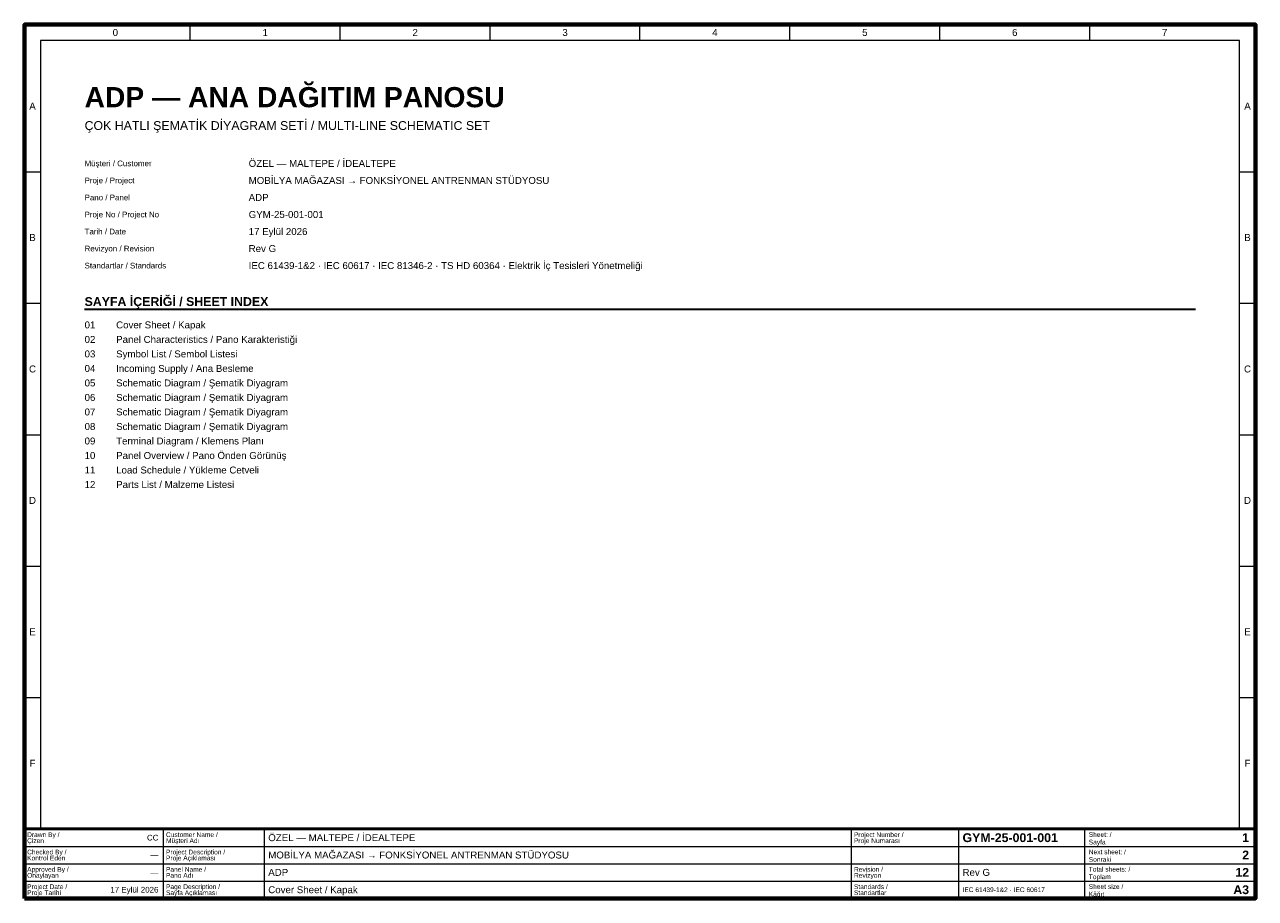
# Paper-space layout '01 Cover Sheet - Kapak' of a CAD drawing. Header units: millimetres. Extents: x 20 to 410, y 10 to 287.
import ezdxf
from ezdxf.enums import TextEntityAlignment as Align

# ---------------------------------------------------------------- set-up
doc = ezdxf.new("R2010")
doc.units = ezdxf.units.MM
for name, color, linetype, lineweight in [('E-SEMA-ANTET', 7, 'Continuous', 50), ('E-SEMA-YAZI', 7, 'Continuous', 18), ('E-SEMA-ZON', 8, 'Continuous', 18)]:
    doc.layers.add(name, color=color, linetype=linetype, lineweight=lineweight)
doc.styles.add('GYM', font='arial.ttf')
doc.styles.add('GYM-B', font='arialbd.ttf')

psp = doc.layouts.new('01 Cover Sheet - Kapak')

# ---------------------------------------------------------------- linework, layer by layer
at = {"layer": 'E-SEMA-ANTET', "lineweight": 35}
psp.add_line((39, 196.8), (391, 196.8), dxfattribs=at)
at = {"layer": 'E-SEMA-ANTET', "lineweight": 18}
for p, q in [((64, 10), (64, 32)), ((96, 10), (96, 32)), ((282, 10), (282, 32)), ((316, 10), (316, 32)), ((356, 10), (356, 32)), ((20, 26.5), (410, 26.5)), ((20, 21), (410, 21)), ((20, 15.5), (410, 15.5))]:
    psp.add_line(p, q, dxfattribs=at)
at = {"layer": 'E-SEMA-ANTET', "lineweight": 70}
psp.add_lwpolyline([(20, 10), (410, 10), (410, 287), (20, 287)], close=True, dxfattribs=at)
at = {"layer": 'E-SEMA-ANTET', "lineweight": 50}
psp.add_lwpolyline([(20, 10), (410, 10), (410, 32), (20, 32)], close=True, dxfattribs=at)
at = {"layer": 'E-SEMA-ZON', "lineweight": 18}
for p, q in [((72.5, 282), (72.5, 287)), ((120, 282), (120, 287)), ((167.5, 282), (167.5, 287)), ((215, 282), (215, 287)), ((262.5, 282), (262.5, 287)), ((310, 282), (310, 287)), ((357.5, 282), (357.5, 287)), ((20, 240.33), (25, 240.33)), ((405, 240.33), (410, 240.33)), ((20, 198.67), (25, 198.67)), ((405, 198.67), (410, 198.67)), ((20, 157), (25, 157)), ((405, 157), (410, 157)), ((20, 115.33), (25, 115.33)), ((405, 115.33), (410, 115.33)), ((20, 73.67), (25, 73.67)), ((405, 73.67), (410, 73.67)), ((72.5, 32), (72.5, 32)), ((120, 32), (120, 32)), ((167.5, 32), (167.5, 32)), ((215, 32), (215, 32)), ((262.5, 32), (262.5, 32)), ((310, 32), (310, 32)), ((357.5, 32), (357.5, 32))]:
    psp.add_line(p, q, dxfattribs=at)
psp.add_lwpolyline([(25, 32), (405, 32), (405, 282), (25, 282)], close=True, dxfattribs=at)

# ---------------------------------------------------------------- texts
at = {"layer": 'E-SEMA-ANTET'}
for s, height, style, p in [('Çizen', 1.5, 'GYM', (20.8, 28.3)), ('Drawn By /', 1.5, 'GYM', (20.8, 30.2)), ('Customer Name /', 1.5, 'GYM', (64.8, 30.2)), ('Müşteri Adı', 1.5, 'GYM', (64.8, 28.3)), ('ÖZEL — MALTEPE / İDEALTEPE', 2.2, 'GYM', (97.2, 29.25)), ('Project Number /', 1.5, 'GYM', (282.8, 30.2)), ('Proje Numarası', 1.5, 'GYM', (282.8, 28.3)), ('GYM-25-001-001', 2.8, 'GYM-B', (317.2, 29.25)), ('Sheet: /', 1.5, 'GYM', (357.2, 30.25)), ('Sayfa', 1.5, 'GYM', (357.2, 27.85)), ('Checked By /', 1.5, 'GYM', (20.8, 24.7)), ('Kontrol Eden', 1.5, 'GYM', (20.8, 22.8)), ('Project Description /', 1.5, 'GYM', (64.8, 24.7)), ('Proje Açıklaması', 1.5, 'GYM', (64.8, 22.8)), ('MOBİLYA MAĞAZASI → FONKSİYONEL ANTRENMAN STÜDYOSU', 2.2, 'GYM', (97.2, 23.75)), ('Next sheet: /', 1.5, 'GYM', (357.2, 24.75)), ('Approved By /', 1.5, 'GYM', (20.8, 19.2)), ('Panel Name /', 1.5, 'GYM', (64.8, 19.2)), ('Revision /', 1.5, 'GYM', (282.8, 19.2)), ('Total sheets: /', 1.5, 'GYM', (357.2, 19.25)), ('Sonraki', 1.5, 'GYM', (357.2, 22.35)), ('Onaylayan', 1.5, 'GYM', (20.8, 17.3)), ('Pano Adı', 1.5, 'GYM', (64.8, 17.3)), ('ADP', 2.2, 'GYM', (97.2, 18.25)), ('Revizyon', 1.5, 'GYM', (282.8, 17.3)), ('Rev G', 2.2, 'GYM', (317.2, 18.25)), ('Toplam', 1.5, 'GYM', (357.2, 16.85)), ('Project Date /', 1.5, 'GYM', (20.8, 13.7)), ('Proje Tarihi', 1.5, 'GYM', (20.8, 11.8)), ('Sayfa Açıklaması', 1.5, 'GYM', (64.8, 11.8)), ('Page Description /', 1.5, 'GYM', (64.8, 13.7)), ('Cover Sheet / Kapak', 2.2, 'GYM', (97.2, 12.75)), ('Standards /', 1.5, 'GYM', (282.8, 13.7)), ('Standartlar', 1.5, 'GYM', (282.8, 11.8)), ('IEC 61439-1&2 · IEC 60617', 1.5, 'GYM', (317.2, 12.75)), ('Sheet size /', 1.5, 'GYM', (357.2, 13.75)), ('Kâğıt', 1.5, 'GYM', (357.2, 11.35))]:
    psp.add_text(s, height=height, dxfattribs=dict(at, style=style)).set_placement(p, align=Align.MIDDLE_LEFT)
for s, height, style, p in [('CC', 1.8, 'GYM', (62.4, 29.25)), ('1', 2.8, 'GYM-B', (408, 29.25)), ('—', 1.8, 'GYM', (62.4, 23.75)), ('2', 2.8, 'GYM-B', (408, 23.75)), ('12', 2.8, 'GYM-B', (408, 18.25)), ('—', 1.8, 'GYM', (62.4, 18.25)), ('17 Eylül 2026', 1.8, 'GYM', (62.4, 12.75)), ('A3', 2.8, 'GYM-B', (408, 12.75))]:
    psp.add_text(s, height=height, dxfattribs=dict(at, style=style)).set_placement(p, align=Align.MIDDLE_RIGHT)
at = {"layer": 'E-SEMA-YAZI'}
for s, height, style, p in [('ADP — ANA DAĞITIM PANOSU', 6.4, 'GYM-B', (39, 264)), ('ÇOK HATLI ŞEMATİK DİYAGRAM SETİ / MULTI-LINE SCHEMATIC SET', 2.8, 'GYM', (39, 255)), ('Müşteri / Customer', 1.8, 'GYM', (39, 243)), ('ÖZEL — MALTEPE / İDEALTEPE', 2.2, 'GYM', (91, 243)), ('Proje / Project', 1.8, 'GYM', (39, 237.6)), ('MOBİLYA MAĞAZASI → FONKSİYONEL ANTRENMAN STÜDYOSU', 2.2, 'GYM', (91, 237.6)), ('Pano / Panel', 1.8, 'GYM', (39, 232.2)), ('ADP', 2.2, 'GYM', (91, 232.2)), ('Proje No / Project No', 1.8, 'GYM', (39, 226.8)), ('GYM-25-001-001', 2.2, 'GYM', (91, 226.8)), ('Tarih / Date', 1.8, 'GYM', (39, 221.4)), ('17 Eylül 2026', 2.2, 'GYM', (91, 221.4)), ('Revizyon / Revision', 1.8, 'GYM', (39, 216)), ('Rev G', 2.2, 'GYM', (91, 216)), ('Standartlar / Standards', 1.8, 'GYM', (39, 210.6)), ('IEC 61439-1&2 · IEC 60617 · IEC 81346-2 · TS HD 60364 · Elektrik İç Tesisleri Yönetmeliği', 2.2, 'GYM', (91, 210.6)), ('SAYFA İÇERİĞİ / SHEET INDEX', 2.8, 'GYM-B', (39, 199.2)), ('01', 2.2, 'GYM', (39, 191.8)), ('Cover Sheet / Kapak', 2.2, 'GYM', (49, 191.8)), ('02', 2.2, 'GYM', (39, 187.2)), ('Panel Characteristics / Pano Karakteristiği', 2.2, 'GYM', (49, 187.2)), ('03', 2.2, 'GYM', (39, 182.6)), ('Symbol List / Sembol Listesi', 2.2, 'GYM', (49, 182.6)), ('04', 2.2, 'GYM', (39, 178)), ('Incoming Supply / Ana Besleme', 2.2, 'GYM', (49, 178)), ('05', 2.2, 'GYM', (39, 173.4)), ('Schematic Diagram / Şematik Diyagram', 2.2, 'GYM', (49, 173.4)), ('06', 2.2, 'GYM', (39, 168.8)), ('Schematic Diagram / Şematik Diyagram', 2.2, 'GYM', (49, 168.8)), ('07', 2.2, 'GYM', (39, 164.2)), ('Schematic Diagram / Şematik Diyagram', 2.2, 'GYM', (49, 164.2)), ('08', 2.2, 'GYM', (39, 159.6)), ('Schematic Diagram / Şematik Diyagram', 2.2, 'GYM', (49, 159.6)), ('09', 2.2, 'GYM', (39, 155)), ('Terminal Diagram / Klemens Planı', 2.2, 'GYM', (49, 155)), ('10', 2.2, 'GYM', (39, 150.4)), ('Panel Overview / Pano Önden Görünüş', 2.2, 'GYM', (49, 150.4)), ('11', 2.2, 'GYM', (39, 145.8)), ('Load Schedule / Yükleme Cetveli', 2.2, 'GYM', (49, 145.8)), ('12', 2.2, 'GYM', (39, 141.2)), ('Parts List / Malzeme Listesi', 2.2, 'GYM', (49, 141.2))]:
    psp.add_text(s, height=height, dxfattribs=dict(at, style=style)).set_placement(p, align=Align.MIDDLE_LEFT)
at = {"layer": 'E-SEMA-ZON', "style": 'GYM'}
for s, p in [('0', (48.75, 284.5)), ('1', (96.25, 284.5)), ('2', (143.75, 284.5)), ('3', (191.25, 284.5)), ('4', (238.75, 284.5)), ('5', (286.25, 284.5)), ('6', (333.75, 284.5)), ('7', (381.25, 284.5)), ('A', (22.5, 261.17)), ('A', (407.5, 261.17)), ('B', (22.5, 219.5)), ('B', (407.5, 219.5)), ('C', (22.5, 177.83)), ('C', (407.5, 177.83)), ('D', (22.5, 136.17)), ('D', (407.5, 136.17)), ('E', (22.5, 94.5)), ('E', (407.5, 94.5)), ('F', (22.5, 52.83)), ('F', (407.5, 52.83))]:
    psp.add_text(s, height=2.2, dxfattribs=at).set_placement(p, align=Align.MIDDLE_CENTER)

doc.saveas('drawing.dxf')
